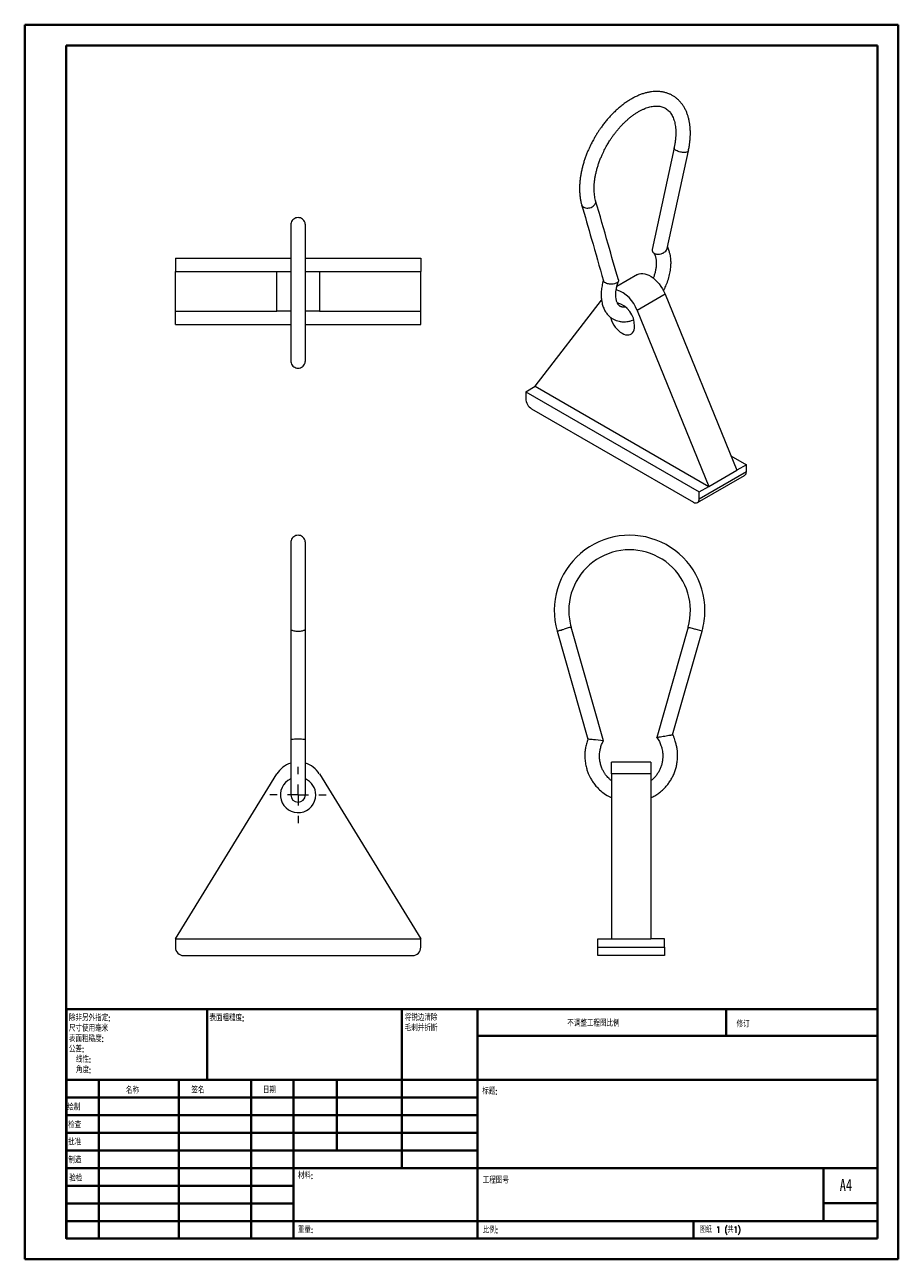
# Model space of a CAD drawing. Header units: millimetres. Extents: x 0 to 210, y 0 to 297.
import ezdxf

# ---------------------------------------------------------------- set-up
doc = ezdxf.new("R2010")
doc.units = ezdxf.units.MM
doc.styles.add('SLDTEXTSTYLE0', font='TXT', dxfattribs={"width": 0.75, "bigfont": 'bigfont'})
doc.styles.add('SLDTEXTSTYLE1', font='TXT', dxfattribs={"width": 0.75})
doc.styles.add('SLDTEXTSTYLE2', font='TXT', dxfattribs={"width": 0.694444, "bigfont": 'bigfont'})

# ---------------------------------------------------------------- blocks, each defined once
blk = doc.blocks.new('SW_NOTE_0')
at = {"color": 0, "linetype": 'Continuous', "lineweight": 0, "char_height": 1.5, "attachment_point": 1, "style": 'SLDTEXTSTYLE0'}
for s, insert in [('\\M+18FAB锐边\\M+190B4\\M+18F9C', (0, 1.93)), ('\\M+196D1\\M+18E68\\M+19BF3\\M+190DC\\M+19266', (0, -0.57))]:
    blk.add_mtext(s, dxfattribs=dict(at, insert=insert))
blk = doc.blocks.new('SW_NOTE_1')
at = {"color": 0, "linetype": 'Continuous', "lineweight": 0, "char_height": 1.5, "attachment_point": 1, "style": 'SLDTEXTSTYLE0'}
for s, insert in [('\\M+18F9C\\M+194F1另\\M+18A4F\\M+18E77\\M+192E8:', (0, 1.93)), ('\\M+18EDA\\M+190A1\\M+18E67\\M+19770\\M+19F7C\\M+195C4', (0, -0.57)), ('\\M+1955C\\M+196CA\\M+19165糙\\M+19378:', (0, -3.07)), ('\\M+18CF6\\M+18DB7:', (0, -5.57)), ('线\\M+190AB:', (1.69, -8.07)), ('\\M+18A70\\M+19378:', (1.69, -10.57))]:
    blk.add_mtext(s, dxfattribs=dict(at, insert=insert))
blk = doc.blocks.new('SW_CENTERMARKSYMBOL_0')
at = {"color": 0, "linetype": 'Continuous', "lineweight": 0}
for p, q in [((0, 5), (0, 6.75)), ((-5, 0), (-6.75, 0)), ((0, 0), (-2.5, 0)), ((0, 0), (0, 2.5)), ((0, 0), (0, -2.5)), ((0, 0), (2.5, 0)), ((5, 0), (6.75, 0)), ((0, -5), (0, -6.75))]:
    blk.add_line(p, q, dxfattribs=at)

msp = doc.modelspace()

# ---------------------------------------------------------------- linework, layer by layer
at = {"color": 7, "linetype": 'Continuous', "lineweight": 40}
for p, q in [((0.08, 0.21), (0.08, 297.21)), ((0.08, 297.21), (210.08, 297.21)), ((210.08, 0.21), (210.08, 297.21)), ((210.08, 292.21), (210.08, 297.21)), ((10.08, 292.21), (205.08, 292.21)), ((10.08, 5.21), (10.08, 292.21)), ((205.08, 5.21), (205.08, 292.21)), ((10.11, 60.37), (205.08, 60.37)), ((10.11, 60.37), (10.11, 5.12)), ((43.91, 43.37), (43.91, 60.37)), ((90.71, 60.37), (90.71, 22.12)), ((108.91, 60.37), (108.91, 5.12)), ((168.68, 54.09), (168.68, 60.46)), ((205.08, 54), (108.91, 54)), ((205.08, 43.37), (10.11, 43.37)), ((17.91, 43.37), (17.91, 5.12)), ((37.1, 43.37), (37.1, 5.12)), ((54.51, 43.37), (54.51, 5.12)), ((64.71, 5.12), (64.71, 43.37)), ((75.11, 26.37), (75.11, 43.37)), ((108.91, 39.12), (10.11, 39.12)), ((108.91, 34.87), (10.11, 34.87)), ((108.91, 30.62), (10.11, 30.62)), ((108.91, 26.37), (10.11, 26.37)), ((64.71, 22.12), (10.11, 22.12)), ((64.71, 22.12), (205.08, 22.12)), ((192.08, 9.46), (192.08, 22.21)), ((64.71, 17.87), (10.11, 17.87)), ((64.71, 13.62), (10.11, 13.62)), ((205.08, 13.71), (192.08, 13.71)), ((10.11, 9.37), (205.08, 9.37)), ((160.88, 5.21), (160.88, 9.46)), ((10.08, 5.21), (205.08, 5.21)), ((205.08, 5.21), (180.99, 5.21)), ((0.08, 0.21), (210.08, 0.21))]:
    msp.add_line(p, q, dxfattribs=at)
at = {"color": 7, "linetype": 'Continuous', "lineweight": 15}
for p, q in [((156.2, 267.61), (150.93, 243.17)), ((154.55, 243.36), (159.62, 266.88)), ((64.04, 249.06), (64.04, 216.34)), ((67.54, 216.34), (67.54, 249.06)), ((36.29, 241.06), (64.06, 241.06)), ((36.29, 241.06), (36.29, 237.81)), ((67.53, 241.06), (95.29, 241.06)), ((95.29, 241.06), (95.29, 237.81)), ((36.29, 228.31), (36.29, 237.81)), ((36.29, 237.81), (60.68, 237.81)), ((60.68, 228.31), (60.68, 237.81)), ((60.68, 237.81), (64.04, 237.81)), ((67.54, 237.81), (70.91, 237.81)), ((70.91, 237.81), (70.91, 228.31)), ((70.91, 237.81), (95.29, 237.81)), ((95.29, 228.31), (95.29, 237.81)), ((147.39, 237.09), (142.43, 234.22)), ((154.01, 232.37), (147.29, 228.5)), ((154.01, 232.37), (171.25, 190.02)), ((122.82, 210.22), (138.74, 230.95)), ((36.29, 228.31), (60.68, 228.31)), ((36.29, 225.06), (36.29, 228.31)), ((64.04, 228.31), (60.68, 228.31)), ((70.91, 228.31), (67.54, 228.31)), ((70.91, 228.31), (95.29, 228.31)), ((95.29, 225.06), (95.29, 228.31)), ((147.29, 228.5), (164.54, 186.14)), ((36.29, 225.06), (64.12, 225.06)), ((67.47, 225.06), (95.29, 225.06)), ((120.52, 208.9), (122.82, 210.22)), ((120.52, 208.9), (162.24, 184.81)), ((120.52, 208.9), (120.52, 207.26)), ((122.82, 210.22), (164.54, 186.14)), ((121.93, 204.81), (160.82, 182.36)), ((169.84, 193.49), (173.55, 191.34)), ((173.55, 191.34), (171.25, 190.02)), ((173.55, 189.71), (173.55, 191.34)), ((161.82, 182.26), (173.14, 188.79)), ((162.24, 183.18), (173.55, 189.71)), ((164.54, 186.14), (171.25, 190.02)), ((162.24, 184.81), (164.54, 186.14)), ((162.24, 183.18), (162.24, 184.81)), ((64.04, 172.64), (64.04, 151.81)), ((67.54, 151.81), (67.54, 172.64)), ((64.04, 151.81), (64.04, 125.15)), ((67.54, 125.15), (67.54, 151.81)), ((139.2, 124.95), (131.44, 152.29)), ((159.55, 152.29), (152.02, 125.78)), ((128.07, 151.34), (135.45, 125.34)), ((155.84, 126.42), (162.91, 151.34)), ((139.2, 124.95), (137.33, 125.15)), ((150.61, 119.83), (141.11, 119.83)), ((141.11, 116.98), (141.11, 119.83)), ((150.61, 119.83), (150.61, 116.98)), ((36.29, 77.29), (60.68, 116.98)), ((70.91, 116.98), (95.29, 77.29)), ((141.11, 116.98), (141.11, 77.29)), ((150.61, 116.98), (141.11, 116.98)), ((150.61, 116.98), (150.61, 77.29)), ((64.04, 111.92), (64.05, 111.91)), ((36.29, 77.29), (36.29, 75.29)), ((36.29, 77.29), (95.29, 77.29)), ((95.29, 75.29), (95.29, 77.29)), ((137.86, 77.29), (141.11, 77.29)), ((137.86, 75.29), (137.86, 77.29)), ((141.11, 77.29), (150.61, 77.29)), ((153.86, 77.29), (150.61, 77.29)), ((153.86, 75.29), (153.86, 77.29)), ((137.86, 75.29), (153.86, 75.29)), ((137.86, 73.29), (137.86, 75.29)), ((153.86, 75.29), (153.86, 73.29)), ((38.29, 73.29), (93.29, 73.29)), ((153.86, 73.29), (137.86, 73.29))]:
    msp.add_line(p, q, dxfattribs=at)
at = {"color": 8, "linetype": 'Continuous', "lineweight": 15}
msp.add_line((162.91, 151.34), (161.23, 151.81), dxfattribs=at)
at = {"color": 7, "linetype": 'Continuous', "lineweight": 15, "flags": 128}
for points in [[(147.39, 237.09), (147.41, 237.1), (147.79, 237.27), (148.21, 237.36), (148.66, 237.37), (149.14, 237.3), (149.63, 237.15), (150.14, 236.93), (150.65, 236.64), (151.15, 236.28), (151.65, 235.85), (152.12, 235.37), (152.57, 234.84), (152.99, 234.27), (153.38, 233.66), (153.72, 233.02), (154.01, 232.37)], [(140.87, 226.82), (140.94, 226.6), (141.15, 226.04), (141.41, 225.5), (141.71, 224.97), (142.05, 224.48), (142.43, 224.02), (142.83, 223.62), (143.25, 223.27), (143.68, 222.99), (144.1, 222.78), (144.52, 222.64), (144.92, 222.58), (145.3, 222.6), (145.64, 222.7), (145.95, 222.87), (146.2, 223.12), (146.41, 223.44), (146.56, 223.82), (146.65, 224.25), (146.68, 224.72)]]:
    msp.add_lwpolyline(points, dxfattribs=at)
at = {"color": 7, "linetype": 'Continuous', "lineweight": 15}
for centre, radius, start, end in [((139.93, 226.06), 7.75, 18.3077, 72.4881), ((140.85, 224.74), 5.84, 359.8338, 73.2681), ((123.59, 207.4), 3.07, 182.6055, 237.3945), ((172.6, 189.59), 0.959, 304.0564, 7.2558), ((161.38, 183.04), 0.873, 230.7967, 9.214), ((145.49, 156.28), 18.11, 0, 195.8555), ((145.49, 156.28), 14.61, 344.1463, 180), ((145.49, 156.28), 14.61, 180, 195.8561), ((145.49, 156.28), 18.11, 344.1464, 0), ((65.79, 113.83), 6, 107.0813, 148.4258), ((65.79, 113.83), 6, 31.5742, 73.0308), ((65.79, 111.92), 4.25, 114.3593, 0), ((65.79, 111.92), 4.25, 0, 65.6524), ((65.79, 111.92), 1.75, 180, 0), ((38.29, 75.29), 2, 180, 270), ((93.29, 75.29), 2, 270, 0)]:
    msp.add_arc(centre, radius, start, end, dxfattribs=at)
for points, knots in [([(159.61, 266.88), (159.64, 266.98), (159.73, 267.4), (159.86, 268.13), (159.99, 269.07), (160.07, 269.99), (160.1, 270.91), (160.09, 271.81), (160.03, 272.69), (159.92, 273.55), (159.76, 274.38), (159.55, 275.18), (159.29, 275.95), (158.98, 276.68), (158.61, 277.36), (158.2, 278), (157.73, 278.59), (157.22, 279.13), (156.66, 279.61), (156.06, 280.04), (155.4, 280.4), (154.71, 280.69), (153.97, 280.92), (153.2, 281.08), (152.38, 281.16), (151.56, 281.16), (150.74, 281.09), (149.94, 280.95), (149.12, 280.75), (148.3, 280.48), (147.48, 280.15), (146.65, 279.76), (145.83, 279.31), (145.02, 278.81), (144.22, 278.25), (143.43, 277.65), (142.65, 276.99), (141.9, 276.3), (141.17, 275.56), (140.46, 274.79), (139.79, 274), (139.16, 273.21), (138.6, 272.45), (138.14, 271.78), (137.72, 271.14), (137.38, 270.58), (137.16, 270.21), (137.08, 270.07)], [0, 0, 0, 0, 0.007507, 0.029713, 0.052133, 0.074736, 0.097497, 0.120394, 0.143409, 0.166514, 0.189684, 0.212892, 0.236104, 0.259291, 0.282425, 0.305491, 0.328492, 0.351453, 0.374427, 0.397488, 0.420731, 0.444258, 0.468155, 0.492529, 0.517477, 0.54307, 0.566376, 0.589905, 0.61361, 0.637436, 0.661333, 0.685257, 0.709174, 0.73305, 0.756867, 0.780612, 0.80427, 0.827821, 0.851234, 0.874451, 0.897356, 0.919673, 0.940586, 0.957941, 0.97234, 0.989776, 1, 1, 1, 1]), ([(140.11, 268.32), (140.3, 268.63), (140.56, 269.07), (140.96, 269.7), (141.32, 270.23), (141.77, 270.85), (142.25, 271.47), (142.77, 272.11), (143.32, 272.73), (143.89, 273.34), (144.49, 273.93), (145.1, 274.48), (145.72, 275), (146.36, 275.48), (146.99, 275.91), (147.62, 276.31), (148.25, 276.65), (148.88, 276.94), (149.49, 277.19), (150.09, 277.38), (150.66, 277.53), (151.22, 277.62), (151.76, 277.66), (152.28, 277.65), (152.78, 277.6), (153.26, 277.49), (153.73, 277.32), (154.18, 277.08), (154.59, 276.78), (154.97, 276.43), (155.29, 276.04), (155.58, 275.6), (155.84, 275.12), (156.06, 274.59), (156.25, 274.01), (156.4, 273.39), (156.51, 272.72), (156.58, 272.01), (156.6, 271.27), (156.59, 270.49), (156.53, 269.69), (156.43, 268.85), (156.31, 268.16), (156.22, 267.74), (156.19, 267.61)], [0, 0, 0, 0, 0.0273898, 0.038512, 0.0569523, 0.0760705, 0.0965407, 0.1178529, 0.1397968, 0.1622037, 0.1849526, 0.2079536, 0.2311394, 0.2544597, 0.277878, 0.3013699, 0.3249228, 0.3485364, 0.3722252, 0.3960133, 0.4199481, 0.444107, 0.4686038, 0.493599, 0.5193116, 0.5460244, 0.5740609, 0.603677, 0.6348005, 0.6628059, 0.689771, 0.7159058, 0.7414476, 0.7665928, 0.7914886, 0.8162402, 0.8409199, 0.8655733, 0.8902195, 0.9148785, 0.9395572, 0.9642526, 0.9889522, 1, 1, 1, 1]), ([(137.08, 270.07), (136.88, 269.72), (136.61, 269.22), (136.23, 268.48), (135.91, 267.84), (135.56, 267.07), (135.22, 266.26), (134.9, 265.4), (134.59, 264.51), (134.31, 263.6), (134.07, 262.67), (133.86, 261.74), (133.7, 260.81), (133.57, 259.87), (133.49, 258.95), (133.45, 258.03), (133.46, 257.13), (133.52, 256.25), (133.63, 255.39), (133.78, 254.61), (133.91, 254.13), (133.97, 253.92)], [0, 0, 0, 0, 0.064805, 0.091113, 0.134755, 0.180035, 0.228573, 0.279187, 0.331404, 0.384852, 0.439269, 0.494468, 0.550309, 0.606689, 0.663529, 0.720766, 0.778347, 0.836223, 0.894326, 0.952594, 1, 1, 1, 1]), ([(137.33, 254.88), (137.33, 254.9), (137.26, 255.11), (137.16, 255.56), (137.05, 256.22), (136.98, 256.93), (136.95, 257.67), (136.97, 258.45), (137.02, 259.25), (137.13, 260.09), (137.27, 260.94), (137.46, 261.8), (137.69, 262.68), (137.96, 263.56), (138.27, 264.43), (138.6, 265.27), (138.94, 266.04), (139.25, 266.71), (139.56, 267.32), (139.84, 267.85), (140.04, 268.19), (140.11, 268.32)], [0, 0, 0, 0, 0.006378, 0.067125, 0.127694, 0.1882, 0.248687, 0.309206, 0.369774, 0.430382, 0.491001, 0.551572, 0.611996, 0.672102, 0.731563, 0.789642, 0.844218, 0.889694, 0.927218, 0.972421, 1, 1, 1, 1]), ([(133.96, 253.92), (134.75, 251.16), (136.5, 245.07), (138.25, 238.96), (139.21, 235.62)], [0, 0, 0, 0, 0.4525199, 1, 1, 1, 1]), ([(142.8, 235.8), (141.97, 238.68), (140.15, 245.03), (138.33, 251.39), (137.33, 254.87)], [0, 0, 0, 0, 0.452526, 1, 1, 1, 1]), ([(67.54, 249.06), (67.53, 249.22), (67.5, 249.6), (67.24, 250.09), (66.85, 250.49), (66.36, 250.75), (65.79, 250.84), (65.23, 250.75), (64.74, 250.49), (64.35, 250.09), (64.09, 249.6), (64.06, 249.22), (64.04, 249.06)], [0, 0, 0, 0, 0.090412, 0.204776, 0.295189, 0.394898, 0.5, 0.605102, 0.704811, 0.795224, 0.909588, 1, 1, 1, 1]), ([(153.62, 233.19), (153.73, 233.39), (154.03, 233.95), (154.48, 235.02), (154.94, 236.37), (155.26, 237.78), (155.42, 239.01), (155.46, 240.11), (155.41, 240.94), (155.29, 241.7), (155.15, 242.26), (154.99, 242.78), (154.83, 243.22), (154.73, 243.55), (154.63, 243.69), (154.62, 243.7)], [0, 0, 0, 0, 0.05587, 0.159737, 0.289739, 0.417582, 0.54116, 0.63008, 0.727915, 0.785831, 0.858104, 0.900224, 0.946768, 0.997262, 1, 1, 1, 1]), ([(64.04, 242.45), (64.04, 242.43), (64.04, 242.4), (64.04, 242.15), (64.04, 241.84), (64.04, 241.56), (64.04, 241.27), (64.04, 241.13)], [0, 0, 0, 0, 0.2501746, 0.4998149, 0.6664173, 0.8336869, 1, 1, 1, 1]), ([(64.04, 241.12), (64.04, 241.09), (64.04, 240.92), (64.04, 240.58), (64.04, 240.16), (64.04, 239.79), (64.04, 239.44), (64.04, 239.07), (64.04, 238.66), (64.04, 238.25), (64.04, 237.95), (64.04, 237.81)], [0, 0, 0, 0, 0.042243, 0.222642, 0.362348, 0.467179, 0.569584, 0.674527, 0.782027, 0.896918, 1, 1, 1, 1]), ([(150.95, 243.17), (150.94, 243.13), (150.89, 243.02), (150.92, 242.82), (151, 242.59), (151.16, 242.39), (151.37, 242.22), (151.64, 242.11), (151.95, 242.03), (152.32, 242), (152.81, 242.03), (153.42, 242.19), (153.79, 242.43), (153.98, 242.55)], [0, 0, 0, 0, 0.031872, 0.115982, 0.198709, 0.27855, 0.354146, 0.426405, 0.505504, 0.589895, 0.677548, 0.838498, 1, 1, 1, 1]), ([(151.13, 242.43), (151.24, 242.31), (151.43, 242.09), (151.62, 241.68), (151.74, 241.32), (151.81, 241.03), (151.86, 240.74), (151.9, 240.38), (151.92, 239.84), (151.89, 239.12), (151.77, 238.27), (151.56, 237.4), (151.37, 236.73), (151.21, 236.35), (151.17, 236.26)], [0, 0, 0, 0, 0.128905, 0.23343, 0.312354, 0.364961, 0.41098, 0.467437, 0.536129, 0.648805, 0.757926, 0.863197, 0.967526, 1, 1, 1, 1]), ([(153.98, 242.55), (154.14, 242.69), (154.42, 242.94), (154.5, 243.23), (154.53, 243.37)], [0, 0, 0, 0, 0.556508, 1, 1, 1, 1]), ([(139.17, 235.74), (139.06, 235.29), (138.83, 234.39), (138.67, 233.12), (138.64, 232), (138.71, 231.08), (138.84, 230.34), (139.03, 229.58), (139.33, 228.78), (139.8, 227.95), (140.35, 227.28), (140.96, 226.74), (141.59, 226.34), (142.27, 226.04), (142.88, 225.87), (143.4, 225.78), (143.91, 225.74), (144.5, 225.75), (145.21, 225.85), (145.85, 225.98), (146.27, 226.14), (146.42, 226.2)], [0, 0, 0, 0, 0.075835, 0.150746, 0.217099, 0.274712, 0.323371, 0.362817, 0.428274, 0.492534, 0.55768, 0.608691, 0.661136, 0.714633, 0.763632, 0.792335, 0.824123, 0.870832, 0.915669, 0.968756, 1, 1, 1, 1]), ([(142.24, 235), (142.11, 234.95), (141.8, 234.83), (141.25, 234.76), (140.67, 234.79), (140.13, 234.89), (139.66, 235.09), (139.33, 235.35), (139.25, 235.53), (139.22, 235.62)], [0, 0, 0, 0, 0.136226, 0.306392, 0.438042, 0.580191, 0.727804, 0.875416, 1, 1, 1, 1]), ([(144.5, 229.29), (144.5, 229.29), (144.37, 229.26), (144.18, 229.25), (143.94, 229.25), (143.75, 229.28), (143.58, 229.32), (143.42, 229.37), (143.23, 229.46), (143.06, 229.58), (142.9, 229.72), (142.79, 229.86), (142.69, 230.01), (142.59, 230.18), (142.48, 230.41), (142.37, 230.72), (142.27, 231.14), (142.19, 231.68), (142.16, 232.31), (142.21, 233.01), (142.31, 233.75), (142.5, 234.6), (142.69, 235.2), (142.79, 235.52)], [0, 0, 0, 0, 0.001011, 0.051016, 0.091642, 0.127166, 0.163947, 0.199293, 0.248197, 0.308525, 0.358234, 0.393143, 0.423233, 0.457408, 0.495808, 0.542447, 0.592558, 0.652771, 0.723161, 0.783046, 0.849274, 0.921562, 1, 1, 1, 1]), ([(142.79, 235.8), (142.8, 235.79), (142.85, 235.69), (142.8, 235.48), (142.62, 235.2), (142.36, 235.06), (142.24, 235)], [0, 0, 0, 0, 0.035987, 0.325714, 0.700204, 1, 1, 1, 1]), ([(64.04, 216.34), (64.06, 216.17), (64.09, 215.8), (64.35, 215.3), (64.74, 214.91), (65.23, 214.65), (65.79, 214.55), (66.36, 214.65), (66.85, 214.91), (67.24, 215.3), (67.5, 215.8), (67.53, 216.17), (67.54, 216.34)], [0, 0, 0, 0, 0.090412, 0.204776, 0.295189, 0.394898, 0.5, 0.605102, 0.704811, 0.795224, 0.909588, 1, 1, 1, 1]), ([(67.54, 172.64), (67.53, 172.81), (67.5, 173.19), (67.24, 173.68), (66.85, 174.08), (66.36, 174.33), (65.79, 174.43), (65.23, 174.33), (64.74, 174.08), (64.35, 173.68), (64.09, 173.19), (64.06, 172.81), (64.04, 172.64)], [0, 0, 0, 0, 0.090412, 0.204776, 0.295189, 0.394898, 0.5, 0.605102, 0.704811, 0.795224, 0.909588, 1, 1, 1, 1]), ([(64.04, 126.1), (64.04, 125.85), (64.04, 125.36), (64.04, 124.33), (64.04, 123.12), (64.04, 121.71), (64.04, 120.52), (64.04, 119.82), (64.04, 119.53)], [0, 0, 0, 0, 0.127618, 0.250502, 0.478673, 0.685593, 0.870798, 1, 1, 1, 1]), ([(67.54, 125.15), (67.54, 125.16), (67.53, 125.18), (67.42, 125.22), (67.33, 125.24), (67.05, 125.28), (66.86, 125.3), (66.37, 125.33), (66.09, 125.34), (65.5, 125.34), (65.21, 125.33), (64.73, 125.3), (64.53, 125.28), (64.25, 125.24), (64.17, 125.22), (64.06, 125.18), (64.04, 125.16), (64.04, 125.15)], [0, 0, 0, 0, 0.125, 0.125, 0.25, 0.25, 0.375, 0.375, 0.5, 0.5, 0.625, 0.625, 0.75, 0.75, 0.875, 0.875, 1, 1, 1, 1]), ([(64.04, 125.15), (64.04, 124.82), (64.04, 124.2), (64.04, 123.26), (64.04, 122.22), (64.04, 121.12), (64.04, 120.01), (64.04, 119.06), (64.04, 118.26), (64.04, 117.59), (64.04, 116.96), (64.04, 116.29), (64.04, 115.54), (64.04, 114.74), (64.04, 113.92), (64.04, 113.15), (64.04, 112.58), (64.04, 112.2), (64.04, 111.98), (64.04, 111.94), (64.04, 111.92)], [0, 0, 0, 0, 0.0557158, 0.1080288, 0.1571074, 0.224325, 0.2839642, 0.3360504, 0.3805192, 0.4173708, 0.4511594, 0.4923546, 0.5413755, 0.5982405, 0.662926, 0.7354514, 0.815753, 0.8737359, 0.9351099, 1, 1, 1, 1]), ([(67.54, 111.92), (67.54, 111.94), (67.54, 111.97), (67.54, 112.12), (67.54, 112.41), (67.54, 112.81), (67.54, 113.36), (67.54, 113.93), (67.54, 114.48), (67.54, 114.99), (67.54, 115.52), (67.54, 116.14), (67.54, 116.93), (67.54, 117.9), (67.54, 119.05), (67.54, 120.38), (67.54, 121.7), (67.54, 122.93), (67.54, 124.04), (67.54, 124.77), (67.54, 125.15)], [0, 0, 0, 0, 0.055914, 0.108378, 0.157576, 0.224939, 0.2847, 0.336883, 0.381452, 0.418424, 0.452184, 0.493317, 0.542289, 0.599102, 0.663727, 0.736166, 0.816315, 0.874161, 0.935356, 1, 1, 1, 1]), ([(135.45, 125.34), (135.33, 124.96), (135.08, 124.22), (134.84, 123.12), (134.71, 121.91), (134.71, 120.64), (134.88, 119.36), (135.14, 118.26), (135.45, 117.35), (135.77, 116.59), (136.14, 115.87), (136.6, 115.1), (137.23, 114.25), (138.06, 113.34), (139.12, 112.42), (140.15, 111.7), (140.87, 111.39), (141.11, 111.28)], [0, 0, 0, 0, 0.071973, 0.139487, 0.202866, 0.290019, 0.367622, 0.435167, 0.492566, 0.54022, 0.584134, 0.637835, 0.701748, 0.775587, 0.859097, 0.953182, 1, 1, 1, 1]), ([(137.33, 125.15), (137.17, 125.16), (136.99, 125.18), (136.61, 125.22), (136.4, 125.24), (136, 125.28), (135.81, 125.3), (135.53, 125.33), (135.45, 125.34), (135.45, 125.34)], [0, 0, 0, 0, 0.25, 0.25, 0.5, 0.5, 0.75, 0.75, 1, 1, 1, 1]), ([(141.11, 115.37), (141.06, 115.4), (140.83, 115.57), (140.48, 115.91), (140.07, 116.36), (139.7, 116.81), (139.34, 117.35), (138.98, 118.02), (138.64, 118.85), (138.38, 119.84), (138.23, 120.97), (138.28, 122.08), (138.46, 123.12), (138.75, 124.05), (139.05, 124.65), (139.2, 124.95)], [0, 0, 0, 0, 0.015615, 0.08202, 0.136943, 0.186801, 0.247315, 0.319332, 0.403361, 0.4997, 0.606968, 0.725572, 0.811799, 0.903338, 1, 1, 1, 1]), ([(150.61, 111.25), (150.77, 111.32), (151.28, 111.54), (152.04, 112.02), (152.99, 112.72), (153.86, 113.52), (154.64, 114.41), (155.26, 115.27), (155.77, 116.15), (156.2, 117.08), (156.54, 118.03), (156.8, 119.03), (156.98, 120.15), (157.06, 121.45), (156.99, 122.68), (156.78, 123.74), (156.57, 124.51), (156.37, 125.21), (156.18, 125.84), (155.95, 126.22), (155.84, 126.42)], [0, 0, 0, 0, 0.029975, 0.093157, 0.15071, 0.226596, 0.290813, 0.348057, 0.405195, 0.462099, 0.518553, 0.574739, 0.634973, 0.70782, 0.793, 0.839916, 0.889993, 0.925438, 0.962248, 1, 1, 1, 1]), ([(152.02, 125.78), (152.24, 125.45), (152.64, 124.84), (153.03, 123.92), (153.27, 123.12), (153.4, 122.47), (153.47, 121.89), (153.49, 121.26), (153.45, 120.51), (153.32, 119.67), (153.1, 118.85), (152.79, 118.06), (152.38, 117.31), (151.9, 116.62), (151.36, 116), (150.92, 115.58), (150.66, 115.38), (150.61, 115.34)], [0, 0, 0, 0, 0.101318, 0.187565, 0.258598, 0.314387, 0.360417, 0.406953, 0.47861, 0.552097, 0.625337, 0.697991, 0.770474, 0.843295, 0.915107, 0.982299, 1, 1, 1, 1]), ([(152.02, 125.78), (152.02, 125.78), (152.04, 125.78), (152.15, 125.81), (152.34, 125.83), (152.67, 125.89), (153.21, 125.98), (153.69, 126.06), (153.93, 126.1)], [0, 0, 0, 0, 0.109568, 0.232359, 0.363365, 0.499436, 0.749289, 1, 1, 1, 1]), ([(153.93, 126.1), (154.17, 126.14), (154.64, 126.22), (155.17, 126.3), (155.51, 126.36), (155.7, 126.39), (155.81, 126.41), (155.85, 126.42), (155.84, 126.42), (155.84, 126.42)], [0, 0, 0, 0, 0.249203, 0.498037, 0.628513, 0.756859, 0.880753, 0.998089, 1, 1, 1, 1]), ([(64.04, 115.79), (64.04, 115.64), (64.04, 115.34), (64.04, 114.92), (64.04, 114.49), (64.04, 114.04), (64.04, 113.55), (64.04, 113.06), (64.04, 112.59), (64.04, 112.36), (64.04, 112.24)], [0, 0, 0, 0, 0.086772, 0.179979, 0.264398, 0.369718, 0.49596, 0.643098, 0.81111, 1, 1, 1, 1])]:
    msp.add_open_spline(points, degree=3, knots=knots, dxfattribs=at)
at = {"color": 8, "linetype": 'Continuous', "lineweight": 15}
for points, knots in [([(159.14, 266.53), (159.02, 266.51), (158.74, 266.46), (158.23, 266.48), (157.68, 266.57), (157.16, 266.73), (156.69, 266.94), (156.36, 267.19), (156.19, 267.42), (156.2, 267.55), (156.2, 267.61)], [0, 0, 0, 0, 0.115566, 0.261747, 0.377313, 0.504762, 0.639106, 0.773449, 0.900898, 1, 1, 1, 1]), ([(159.61, 266.88), (159.61, 266.87), (159.62, 266.77), (159.47, 266.64), (159.24, 266.56), (159.14, 266.53)], [0, 0, 0, 0, 0.050846, 0.580931, 1, 1, 1, 1]), ([(133.97, 253.92), (134.01, 253.81), (134.1, 253.57), (134.44, 253.3), (134.9, 253.12), (135.42, 253.08), (135.97, 253.17), (136.49, 253.37), (136.76, 253.58), (136.89, 253.68)], [0, 0, 0, 0, 0.12601, 0.277817, 0.429623, 0.57364, 0.704228, 0.869411, 1, 1, 1, 1]), ([(136.89, 253.68), (136.99, 253.79), (137.22, 254.03), (137.36, 254.44), (137.39, 254.74), (137.33, 254.86), (137.32, 254.88)], [0, 0, 0, 0, 0.293245, 0.664174, 0.95742, 1, 1, 1, 1]), ([(64.05, 151.82), (64.05, 151.82), (64.02, 151.77), (64.11, 151.67), (64.34, 151.53), (64.74, 151.42), (65.23, 151.35), (65.79, 151.33), (66.36, 151.35), (66.85, 151.42), (67.24, 151.53), (67.5, 151.67), (67.53, 151.77), (67.54, 151.81)], [0, 0, 0, 0, 0.005145, 0.095092, 0.208867, 0.298815, 0.398011, 0.502572, 0.607134, 0.70633, 0.796277, 0.910053, 1, 1, 1, 1]), ([(128.07, 151.34), (128.07, 151.34), (128.04, 151.33), (128.14, 151.36), (128.37, 151.42), (128.76, 151.53), (129.23, 151.67), (129.59, 151.77), (129.75, 151.81)], [0, 0, 0, 0, 0.000976, 0.210976, 0.410199, 0.590848, 0.819352, 1, 1, 1, 1]), ([(131.44, 152.29), (131.44, 152.29), (131.36, 152.27), (131.11, 152.2), (130.94, 152.15), (130.58, 152.05), (130.4, 152), (130.05, 151.9), (129.89, 151.85), (129.75, 151.81)], [0, 0, 0, 0, 0.25, 0.25, 0.5, 0.5, 0.75, 0.75, 1, 1, 1, 1]), ([(159.55, 152.29), (159.55, 152.29), (159.62, 152.27), (159.87, 152.2), (160.04, 152.15), (160.4, 152.05), (160.59, 152), (160.93, 151.9), (161.09, 151.85), (161.23, 151.81)], [0, 0, 0, 0, 0.25, 0.25, 0.5, 0.5, 0.75, 0.75, 1, 1, 1, 1])]:
    msp.add_open_spline(points, degree=3, knots=knots, dxfattribs=at)

# ---------------------------------------------------------------- block references
at = {"color": 7, "linetype": 'Continuous', "lineweight": 0}
for name, p in [('SW_CENTERMARKSYMBOL_0', (65.79, 111.92)), ('SW_NOTE_1', (10.7, 57.11)), ('SW_NOTE_0', (91.42, 57.19))]:
    msp.add_blockref(name, p, dxfattribs=at)

# ---------------------------------------------------------------- texts
at = {"color": 7, "linetype": 'Continuous', "lineweight": 0, "attachment_point": 1}
for s, insert, char_height, style in [('\\M+1955C\\M+196CA\\M+19165糙\\M+19378:', (44.48, 59.04), 1.5, 'SLDTEXTSTYLE0'), ('\\M+19573调\\M+190AE\\M+18D48\\M+192F6图\\M+194E4\\M+197E1', (130.49, 57.75), 1.5, 'SLDTEXTSTYLE0'), ('\\M+18F43订', (171.21, 57.55), 1.5, 'SLDTEXTSTYLE0'), ('\\M+196BC\\M+18FCC', (24.43, 41.62), 1.5, 'SLDTEXTSTYLE0'), ('签\\M+196BC', (40.14, 41.68), 1.5, 'SLDTEXTSTYLE0'), ('\\M+193FA\\M+18AFA', (57.33, 41.7), 1.5, 'SLDTEXTSTYLE0'), ('标题:', (110.07, 41.4), 1.5, 'SLDTEXTSTYLE0'), ('绘\\M+190A7', (10.32, 37.55), 1.5, 'SLDTEXTSTYLE0'), ('检查', (10.52, 33.28), 1.5, 'SLDTEXTSTYLE0'), ('\\M+194E1\\M+18F79', (10.51, 29.19), 1.5, 'SLDTEXTSTYLE0'), ('\\M+190A7\\M+191A2', (10.57, 24.85), 1.5, 'SLDTEXTSTYLE0'), ('\\M+18DDE\\M+197BF:', (65.76, 21.11), 1.5, 'SLDTEXTSTYLE0'), ('验检', (10.78, 20.47), 1.5, 'SLDTEXTSTYLE0'), ('\\M+18D48\\M+192F6图\\M+18D86', (110.18, 19.99), 1.5, 'SLDTEXTSTYLE0'), ('A4', (196, 19.52), 2.91, 'SLDTEXTSTYLE1'), ('\\M+18F64\\M+197CA:', (65.73, 8.07), 1.4986, 'SLDTEXTSTYLE0'), ('\\M+194E4\\M+197E1:', (110.18, 8.02), 1.5, 'SLDTEXTSTYLE0'), ('图纸 1 (\\M+18BA41)', (162.36, 8.11), 1.5, 'SLDTEXTSTYLE2')]:
    msp.add_mtext(s, dxfattribs=dict(at, insert=insert, char_height=char_height, style=style))

doc.saveas('drawing.dxf')
